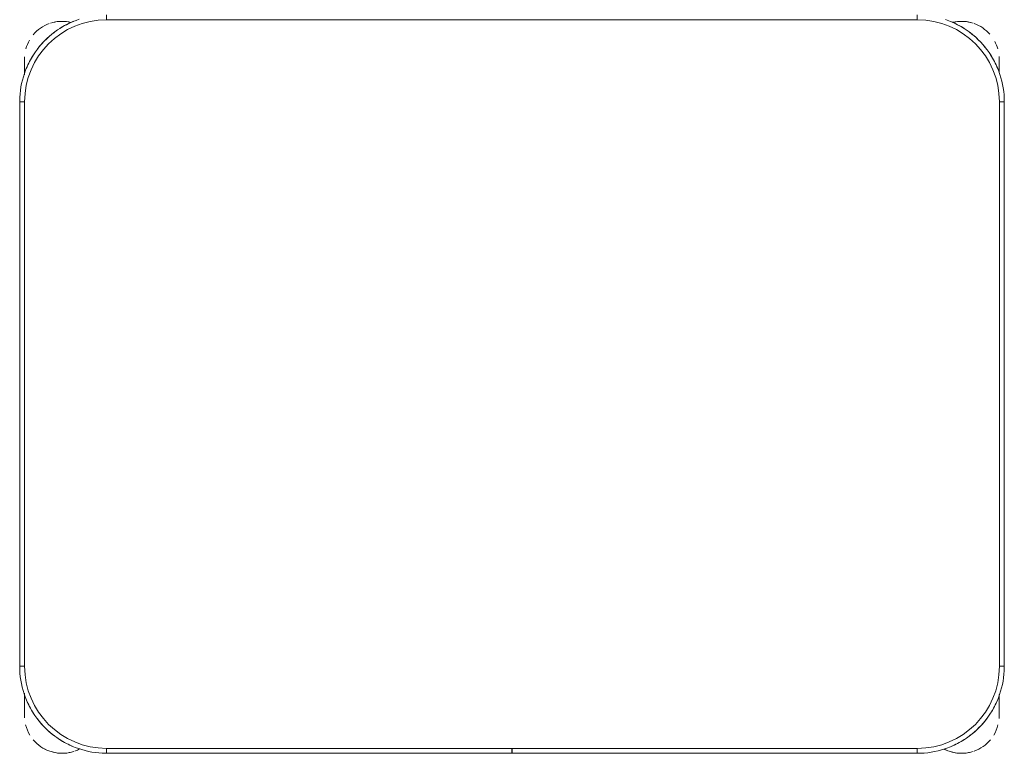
# Model space of a CAD drawing. Header units: metres. Extents: x 3 to 42.2, y -72.9 to -48.7.
# Tile 98 of 189: x 37.373 to 37.973, y -58.031 to -57.584. Entities that reach past the tile are written whole.
import ezdxf

# ---------------------------------------------------------------- set-up
doc = ezdxf.new("R2010")
doc.units = ezdxf.units.M
doc.layers.add('I-FURN', color=7, linetype='Continuous', lineweight=18)

# ---------------------------------------------------------------- blocks, each defined once
blk = doc.blocks.new('ConjuntoParaAlunoTamanho6 - CJA06_ConjuntoParaAlunoTamanho6-V29-1PAV')
at = {"layer": 'I-FURN', "color": 253, "true_color": 0xaaaaaa}
for p, q in [((-0.247, 0.06497), (-0.247, 0.06197)), ((0.247, 0.06497), (0.247, 0.06197)), ((-0.29713, 0.03797), (-0.29713, 0.02828)), ((-0.29713, 0.02878), (-0.29713, 0.03797)), ((0.29687, 0.03797), (0.29687, 0.02961)), ((0.29687, 0.03299), (0.29687, 0.03797)), ((-0.3, 0.01197), (-0.3, -0.33203)), ((-0.3, 0.01197), (-0.297, 0.01197)), ((-0.3, 0.01197), (-0.3, -0.33203)), ((0.3, 0.01197), (0.297, 0.01197)), ((0.3, -0.33203), (0.3, 0.01197)), ((0.3, -0.33203), (0.3, 0.01197)), ((-0.3, -0.33203), (-0.297, -0.33203)), ((0.3, -0.33203), (0.297, -0.33203)), ((-0.29713, -0.34835), (-0.29713, -0.35394)), ((-0.29713, -0.34868), (-0.29713, -0.36203)), ((0.29687, -0.35394), (0.29687, -0.3492)), ((0.29687, -0.36203), (0.29687, -0.34961)), ((-0.29713, -0.35705), (-0.29713, -0.36203)), ((0.29687, -0.36203), (0.29687, -0.35705)), ((-0.247, -0.38503), (-0.247, -0.38203)), ((-0.00005, -0.38203), (-0.00005, -0.38503)), ((0.00005, -0.38503), (0.00005, -0.38203)), ((0.247, -0.38503), (0.247, -0.38203)), ((-0.247, -0.38503), (-0.00005, -0.38503)), ((-0.247, -0.38503), (-0.00005, -0.38503)), ((0.00005, -0.38503), (0.247, -0.38503)), ((0.00005, -0.38503), (0.247, -0.38503))]:
    blk.add_line(p, q, dxfattribs=at)
at = {"layer": 'I-FURN', "color": 253, "true_color": 0xaaaaaa, "flags": 128}
for points in [[(-0.26367, 0.06228), (-0.26567, 0.06157), (-0.26764, 0.06078), (-0.26957, 0.05992), (-0.27147, 0.05898), (-0.27333, 0.05796), (-0.27515, 0.05687), (-0.27693, 0.05571), (-0.27865, 0.05448), (-0.28033, 0.05318), (-0.28195, 0.05181), (-0.28351, 0.05038), (-0.28502, 0.04889), (-0.28647, 0.04734), (-0.28785, 0.04574), (-0.28917, 0.04407), (-0.29042, 0.04236), (-0.2916, 0.0406), (-0.29271, 0.0388), (-0.29374, 0.03695), (-0.29471, 0.03506), (-0.29559, 0.03313), (-0.2964, 0.03117), (-0.29713, 0.02918), (-0.29777, 0.02716), (-0.29834, 0.02512), (-0.29883, 0.02306), (-0.29923, 0.02097), (-0.29955, 0.01888), (-0.29978, 0.01677), (-0.29993, 0.01466), (-0.3, 0.01254), (-0.3, 0.01197)], [(0.247, 0.06197), (0.1235, 0.06197), (0, 0.06197), (-0.1235, 0.06197), (-0.247, 0.06197)], [(-0.247, 0.06197), (-0.1235, 0.06197), (0, 0.06197), (0.1235, 0.06197), (0.247, 0.06197)], [(0.3, 0.01197), (0.29996, 0.01409), (0.29983, 0.0162), (0.29962, 0.01831), (0.29932, 0.02041), (0.29894, 0.0225), (0.29848, 0.02456), (0.29794, 0.02661), (0.29731, 0.02864), (0.2966, 0.03064), (0.29582, 0.03261), (0.29495, 0.03454), (0.29401, 0.03644), (0.29299, 0.0383), (0.2919, 0.04012), (0.29074, 0.04189), (0.28951, 0.04362), (0.28821, 0.04529), (0.28685, 0.04691), (0.28542, 0.04848), (0.28393, 0.04999), (0.28238, 0.05143), (0.28077, 0.05282), (0.27911, 0.05413), (0.2774, 0.05538), (0.27564, 0.05656), (0.27383, 0.05767), (0.27198, 0.05871), (0.27009, 0.05967), (0.26816, 0.06056), (0.2662, 0.06136), (0.26421, 0.06209)], [(-0.29713, 0.03797), (-0.29713, 0.03796), (-0.29713, 0.03792), (-0.29713, 0.03785), (-0.29713, 0.03775), (-0.29713, 0.03763), (-0.29713, 0.03748), (-0.29713, 0.03731), (-0.29713, 0.03711), (-0.29713, 0.03688), (-0.29713, 0.03663), (-0.29713, 0.03635), (-0.29713, 0.03605), (-0.29713, 0.03572), (-0.29713, 0.03537), (-0.29713, 0.035), (-0.29713, 0.03461), (-0.29713, 0.03419), (-0.29713, 0.03375), (-0.29713, 0.03329), (-0.29713, 0.03282), (-0.29713, 0.03232), (-0.29713, 0.0318), (-0.29713, 0.03127), (-0.29713, 0.03072), (-0.29713, 0.03016), (-0.29713, 0.02958), (-0.29713, 0.02898)], [(0.29687, 0.03), (0.29687, 0.03057), (0.29687, 0.03112), (0.29687, 0.03166), (0.29687, 0.03218), (0.29687, 0.03268), (0.29687, 0.03317), (0.29687, 0.03363), (0.29687, 0.03407), (0.29687, 0.0345), (0.29687, 0.0349), (0.29687, 0.03528), (0.29687, 0.03563), (0.29687, 0.03596), (0.29687, 0.03627), (0.29687, 0.03656), (0.29687, 0.03682), (0.29687, 0.03705), (0.29687, 0.03726), (0.29687, 0.03744), (0.29687, 0.0376), (0.29687, 0.03772), (0.29687, 0.03783), (0.29687, 0.0379), (0.29687, 0.03795), (0.29687, 0.03797)], [(-0.297, 0.01197), (-0.297, -0.07403), (-0.297, -0.16003), (-0.297, -0.24603), (-0.297, -0.33203)], [(-0.297, -0.33203), (-0.297, -0.24603), (-0.297, -0.16003), (-0.297, -0.07403), (-0.297, 0.01197)], [(0.297, -0.33203), (0.297, -0.24603), (0.297, -0.16003), (0.297, -0.07403), (0.297, 0.01197)], [(0.297, 0.01197), (0.297, -0.07403), (0.297, -0.16003), (0.297, -0.24603), (0.297, -0.33203)], [(-0.3, -0.33203), (-0.29996, -0.33415), (-0.29983, -0.33627), (-0.29962, -0.33838), (-0.29932, -0.34048), (-0.29894, -0.34256), (-0.29848, -0.34463), (-0.29794, -0.34668), (-0.29731, -0.34871), (-0.2966, -0.3507), (-0.29582, -0.35267), (-0.29495, -0.35461), (-0.29401, -0.35651), (-0.29299, -0.35837), (-0.2919, -0.36019), (-0.29074, -0.36196), (-0.28951, -0.36368), (-0.28821, -0.36536), (-0.28685, -0.36698), (-0.28542, -0.36855), (-0.28393, -0.37005), (-0.28238, -0.3715), (-0.28077, -0.37288), (-0.27911, -0.3742), (-0.2774, -0.37545), (-0.27564, -0.37663), (-0.27383, -0.37774), (-0.27198, -0.37878), (-0.27009, -0.37974), (-0.26816, -0.38062), (-0.2662, -0.38143), (-0.26421, -0.38216), (-0.2622, -0.38281), (-0.26015, -0.38338), (-0.25809, -0.38386), (-0.25601, -0.38426), (-0.25391, -0.38458), (-0.25181, -0.38482), (-0.24969, -0.38497), (-0.24757, -0.38503), (-0.247, -0.38503)], [(0.247, -0.38503), (0.24912, -0.38499), (0.25124, -0.38486), (0.25334, -0.38465), (0.25544, -0.38436), (0.25753, -0.38398), (0.2596, -0.38351), (0.26165, -0.38297), (0.26367, -0.38234), (0.26567, -0.38164), (0.26764, -0.38085), (0.26957, -0.37999), (0.27147, -0.37904), (0.27333, -0.37803), (0.27515, -0.37694), (0.27693, -0.37578), (0.27865, -0.37454), (0.28033, -0.37324), (0.28195, -0.37188), (0.28351, -0.37045), (0.28502, -0.36896), (0.28647, -0.36741), (0.28785, -0.3658), (0.28917, -0.36414), (0.29042, -0.36243), (0.2916, -0.36067), (0.29271, -0.35886), (0.29374, -0.35701), (0.29471, -0.35512), (0.29559, -0.3532), (0.2964, -0.35124), (0.29713, -0.34925), (0.29777, -0.34723), (0.29834, -0.34519), (0.29883, -0.34312), (0.29923, -0.34104), (0.29955, -0.33895), (0.29978, -0.33684), (0.29993, -0.33472), (0.3, -0.33261), (0.3, -0.33203)], [(-0.29713, -0.34907), (-0.29713, -0.34973), (-0.29713, -0.35038), (-0.29713, -0.35102), (-0.29713, -0.35165), (-0.29713, -0.35227), (-0.29713, -0.35288), (-0.29713, -0.35348), (-0.29713, -0.35406), (-0.29713, -0.35463), (-0.29713, -0.35518), (-0.29713, -0.35572), (-0.29713, -0.35624), (-0.29713, -0.35674), (-0.29713, -0.35722), (-0.29713, -0.35769), (-0.29713, -0.35813), (-0.29713, -0.35855), (-0.29713, -0.35895), (-0.29713, -0.35933), (-0.29713, -0.35969), (-0.29713, -0.36002), (-0.29713, -0.36033), (-0.29713, -0.36061), (-0.29713, -0.36087), (-0.29713, -0.36111), (-0.29713, -0.36131), (-0.29713, -0.3615), (-0.29713, -0.36165), (-0.29713, -0.36178), (-0.29713, -0.36188), (-0.29713, -0.36196), (-0.29713, -0.36201), (-0.29713, -0.36203)], [(0.29687, -0.36203), (0.29687, -0.36201), (0.29687, -0.36197), (0.29687, -0.36191), (0.29687, -0.36181), (0.29687, -0.36169), (0.29687, -0.36154), (0.29687, -0.36137), (0.29687, -0.36117), (0.29687, -0.36094), (0.29687, -0.36069), (0.29687, -0.36041), (0.29687, -0.36011), (0.29687, -0.35978), (0.29687, -0.35943), (0.29687, -0.35906), (0.29687, -0.35866), (0.29687, -0.35825), (0.29687, -0.35781), (0.29687, -0.35735), (0.29687, -0.35687), (0.29687, -0.35638), (0.29687, -0.35586), (0.29687, -0.35533), (0.29687, -0.35478), (0.29687, -0.35421), (0.29687, -0.35363), (0.29687, -0.35304), (0.29687, -0.35244), (0.29687, -0.35182), (0.29687, -0.35119), (0.29687, -0.35055), (0.29687, -0.3499)], [(-0.247, -0.38203), (-0.1235, -0.38203), (0, -0.38203), (0.1235, -0.38203), (0.247, -0.38203)], [(-0.00005, -0.38203), (-0.06179, -0.38203), (-0.12353, -0.38203), (-0.18526, -0.38203), (-0.247, -0.38203)], [(0.247, -0.38203), (0.18526, -0.38203), (0.12352, -0.38203), (0.06179, -0.38203), (0.00005, -0.38203)]]:
    blk.add_lwpolyline(points, dxfattribs=at)
at = {"layer": 'I-FURN', "color": 253, "true_color": 0xaaaaaa}
for centre, radius, start, end in [((-0.247, 0.01197), 0.05, 90, 180), ((-0.247, 0.01197), 0.05, 90, 180), ((-0.27413, 0.03797), 0.023, 76.78758, 108), ((-0.27413, 0.03797), 0.023, 76.40434, 104.46692), ((-0.247, 0.01197), 0.053, 112.5, 122.69993), ((0.247, 0.01197), 0.05, 360, 90), ((0.247, 0.01197), 0.05, 0, 90), ((0.247, 0.01197), 0.053, 57.30007, 67.5), ((0.247, 0.01197), 0.053, 57.30007, 67.5), ((0.27387, 0.03797), 0.023, 75.53308, 103.10319), ((0.27387, 0.03797), 0.023, 72, 102.57928), ((-0.27413, 0.03797), 0.023, 109.92744, 140.02309), ((-0.247, 0.01197), 0.053, 127.1607, 143.14964), ((0.247, 0.01197), 0.053, 37.1607, 53.14964), ((0.247, 0.01197), 0.053, 37.1607, 53.14964), ((0.27387, 0.03797), 0.023, 41.01944, 70.30683), ((-0.27413, 0.03797), 0.023, 149.97621, 164.34498), ((0.27387, 0.03797), 0.023, 15.73053, 28.0506), ((-0.27413, 0.03797), 0.023, 176.5669, 180), ((-0.247, 0.01197), 0.053, 147.30007, 157.5), ((0.247, 0.01197), 0.053, 22.5, 32.69993), ((0.247, 0.01197), 0.053, 22.5, 32.69993), ((0.27387, 0.03797), 0.023, 360, 4.00915), ((-0.247, -0.33203), 0.05, 180, 270), ((-0.247, -0.33203), 0.05, 180, 270), ((0.247, -0.33203), 0.05, 270, 360), ((0.247, -0.33203), 0.05, 270, 0), ((-0.247, -0.33203), 0.053, 202.5, 212.69993), ((0.247, -0.33203), 0.053, 327.30007, 337.5), ((0.247, -0.33203), 0.053, 327.30007, 337.5), ((-0.27413, -0.36203), 0.023, 180, 183.44597), ((-0.247, -0.33203), 0.053, 217.1607, 233.14964), ((0.247, -0.33203), 0.053, 307.1607, 323.14964), ((0.247, -0.33203), 0.053, 307.1607, 323.14964), ((0.27387, -0.36203), 0.023, 355.58784, 360), ((-0.27413, -0.36203), 0.023, 194.46313, 211.29748), ((0.27387, -0.36203), 0.023, 328.70279, 345.53679), ((-0.27413, -0.36203), 0.023, 220.15845, 250.98921), ((-0.247, -0.33203), 0.053, 237.30007, 247.5), ((0.247, -0.33203), 0.053, 292.5, 302.69993), ((0.247, -0.33203), 0.053, 292.5, 302.69993), ((0.27387, -0.36203), 0.023, 289.64716, 320.10645), ((-0.27413, -0.36203), 0.023, 241.29896, 288), ((-0.27413, -0.36203), 0.023, 289.64716, 297.85925), ((0.27387, -0.36203), 0.023, 242.37001, 250.98921), ((0.27387, -0.36203), 0.023, 243.53772, 288), ((-0.27413, -0.36203), 0.023, 255.53308, 284.46692), ((0.27387, -0.36203), 0.023, 255.53308, 284.46692)]:
    blk.add_arc(centre, radius, start, end, dxfattribs=at)
blk = doc.blocks.new('4 GRE - ESCOLA DE CINEMA E AUDIOVISUAL CINE REX R07_rvt-1-1PAV')
at = {"layer": 'I-FURN', "color": 253, "lineweight": 18, "true_color": 0xaaaaaa}
blk.add_blockref('ConjuntoParaAlunoTamanho6 - CJA06_ConjuntoParaAlunoTamanho6-V29-1PAV', (37.67274, -57.6463), dxfattribs=at)

msp = doc.modelspace()

# ---------------------------------------------------------------- block references
at = {"lineweight": 5}
msp.add_blockref('4 GRE - ESCOLA DE CINEMA E AUDIOVISUAL CINE REX R07_rvt-1-1PAV', (0, 0), dxfattribs=at)

doc.saveas('drawing.dxf')
